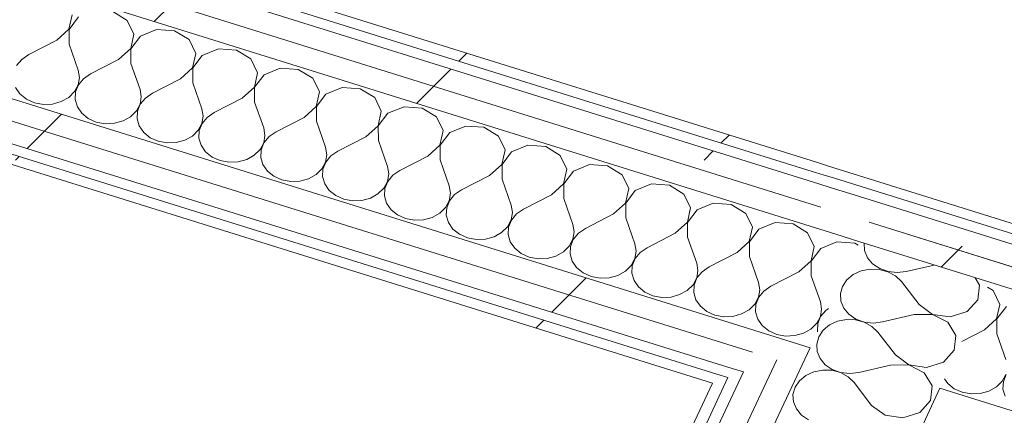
# Model space of a CAD drawing. Header units: millimetres. Extents: x -21126 to 28102, y -1237 to 9397.
# Tile 94 of 102: x -10661 to -10135, y 5379 to 5591. Entities that reach past the tile are written whole.
import ezdxf

# ---------------------------------------------------------------- set-up
doc = ezdxf.new("R2010")
doc.units = ezdxf.units.MM
doc.header["$MEASUREMENT"] = 0
doc.linetypes.add('Wipeout_Contour', pattern=[1000, 0, -1000])
doc.layers.add('Nuevo_08_E_Envans secs', color=7, linetype='Continuous')
doc.layers.add('Nuevo_08_E_Envans secs_Pluma_Nº__1', color=7, linetype='Continuous', lineweight=5)
for name, color, linetype, lineweight, true_color in [('Nuevo_08_E_Envans secs_Pluma_Nº__102', 7, 'Continuous', 5, 0xcccccc), ('Nuevo_08_E_Envans secs_Pluma_Nº__171', 171, 'Continuous', 13, 0xaaaaff), ('Nuevo_08_E_Envans secs_Pluma_Nº__177', 7, 'Continuous', 15, 0xf7e046)]:
    doc.layers.add(name, color=color, linetype=linetype, lineweight=lineweight, true_color=true_color)
pattern_1 = [(45, (0, 0), (-183.848, 183.848), [195, -65]), (45, (7e-14, 183.85), (-183.848, 183.848), [195, -65])]

# ---------------------------------------------------------------- blocks, each defined once
blk = doc.blocks.new('*X44')
at = {"layer": 'Nuevo_08_E_Envans secs_Pluma_Nº__102', "color": 254, "linetype": 'Continuous', "lineweight": 5, "true_color": 0xcccccc}
for p, q in [((-10209.85, 5471.23), (-10209.86, 5471.17)), ((-10209.86, 5471.17), (-10209.62, 5467.2)), ((-10209.62, 5467.2), (-10208.06, 5463.43)), ((-10208.06, 5463.43), (-10205.29, 5460.15)), ((-10205.29, 5460.15), (-10201.53, 5457.61)), ((-10172.36, 5459.52), (-10187.39, 5456.02)), ((-10215.62, 5454.42), (-10219.06, 5451.59)), ((-10211.37, 5456.37), (-10215.62, 5454.42)), ((-10206.62, 5457.3), (-10211.37, 5456.37)), ((-10201.75, 5457.14), (-10206.62, 5457.3)), ((-10197.11, 5455.9), (-10201.75, 5457.14)), ((-10201.53, 5457.61), (-10197.06, 5456.01)), ((-10193.07, 5453.67), (-10197.11, 5455.9)), ((-10197.06, 5456.01), (-10192.23, 5455.47)), ((-10189.92, 5450.63), (-10193.07, 5453.67)), ((-10192.23, 5455.47), (-10187.39, 5456.02)), ((-10221.41, 5448.1), (-10222.51, 5444.22)), ((-10219.06, 5451.59), (-10221.41, 5448.1)), ((-10180.51, 5438.42), (-10189.92, 5450.63)), ((-10148.16, 5448.8), (-10150.56, 5452.71)), ((-10149.02, 5440.94), (-10148.16, 5448.8)), ((-10222.51, 5444.22), (-10222.27, 5440.25)), ((-10222.27, 5440.25), (-10220.71, 5436.48)), ((-10180.51, 5438.42), (-10173.32, 5433.15)), ((-10154.81, 5434.63), (-10149.02, 5440.94)), ((-10220.71, 5436.48), (-10217.94, 5433.2)), ((-10217.94, 5433.2), (-10214.18, 5430.66)), ((-10183.04, 5433.03), (-10200.05, 5429.07)), ((-10173.37, 5433.04), (-10183.04, 5433.03)), ((-10165.14, 5428.9), (-10173.37, 5433.04)), ((-10173.32, 5433.15), (-10163.81, 5431.74)), ((-10163.81, 5431.74), (-10154.81, 5434.63)), ((-10228.27, 5427.47), (-10231.71, 5424.64)), ((-10224.02, 5429.42), (-10228.27, 5427.47)), ((-10219.28, 5430.35), (-10224.02, 5429.42)), ((-10214.4, 5430.19), (-10219.28, 5430.35)), ((-10209.77, 5428.95), (-10214.4, 5430.19)), ((-10214.18, 5430.66), (-10209.71, 5429.06)), ((-10205.72, 5426.72), (-10209.77, 5428.95)), ((-10209.71, 5429.06), (-10204.88, 5428.52)), ((-10204.88, 5428.52), (-10200.05, 5429.07)), ((-10160.81, 5421.85), (-10165.14, 5428.9)), ((-10231.71, 5424.64), (-10234.07, 5421.15)), ((-10202.58, 5423.68), (-10205.72, 5426.72)), ((-10193.16, 5411.47), (-10202.58, 5423.68)), ((-10161.67, 5413.99), (-10160.81, 5421.85)), ((-10234.07, 5421.15), (-10235.17, 5417.27)), ((-10235.17, 5417.27), (-10234.93, 5413.3)), ((-10234.93, 5413.3), (-10233.36, 5409.53)), ((-10193.16, 5411.47), (-10185.97, 5406.19)), ((-10167.47, 5407.68), (-10161.67, 5413.99)), ((-10233.36, 5409.53), (-10230.59, 5406.25)), ((-10230.59, 5406.25), (-10226.83, 5403.71)), ((-10195.69, 5406.08), (-10212.7, 5402.12)), ((-10186.03, 5406.09), (-10195.69, 5406.08)), ((-10177.8, 5401.95), (-10186.03, 5406.09)), ((-10185.97, 5406.19), (-10176.46, 5404.79)), ((-10176.46, 5404.79), (-10167.47, 5407.68)), ((-10236.67, 5402.47), (-10240.93, 5400.51)), ((-10231.93, 5403.4), (-10236.67, 5402.47)), ((-10227.05, 5403.24), (-10231.93, 5403.4)), ((-10222.42, 5402), (-10227.05, 5403.24)), ((-10226.83, 5403.71), (-10222.37, 5402.11)), ((-10218.37, 5399.77), (-10222.42, 5402)), ((-10222.37, 5402.11), (-10217.53, 5401.56)), ((-10217.53, 5401.56), (-10212.7, 5402.12)), ((-10173.47, 5394.9), (-10177.8, 5401.95)), ((-10244.36, 5397.69), (-10246.72, 5394.2)), ((-10240.93, 5400.51), (-10244.36, 5397.69)), ((-10215.23, 5396.73), (-10218.37, 5399.77)), ((-10205.81, 5384.52), (-10215.23, 5396.73)), ((-10246.72, 5394.2), (-10247.82, 5390.32)), ((-10247.82, 5390.32), (-10247.58, 5386.35)), ((-10174.33, 5387.04), (-10173.47, 5394.9)), ((-10247.58, 5386.35), (-10246.02, 5382.57)), ((-10180.12, 5380.73), (-10174.33, 5387.04)), ((-10246.02, 5382.57), (-10243.25, 5379.3)), ((-10205.81, 5384.52), (-10198.63, 5379.24)), ((-10189.12, 5377.84), (-10180.12, 5380.73)), ((-10243.25, 5379.3), (-10239.49, 5376.76)), ((-10198.63, 5379.24), (-10189.12, 5377.84))]:
    blk.add_line(p, q, dxfattribs=at)
blk = doc.blocks.new('Elem Sección_40_1')
at = {"layer": 'Nuevo_08_E_Envans secs', "lineweight": 0}
blk.add_blockref('*X44', (0, 0), dxfattribs=at)
at = {"color": 254, "linetype": 'Wipeout_Contour', "lineweight": 0, "ltscale": 46492.444971}
blk.add_wipeout([(-10229.4, 5512.56), (-10235.35, 5514.42), (-10237.63, 5509.57), (-10231.68, 5507.71)], dxfattribs=at).dxf.layer = 'Nuevo_08_E_Envans secs'
at = {"color": 254, "linetype": 'Wipeout_Contour', "lineweight": 0, "ltscale": 46426.228562}
blk.add_wipeout([(-10215.13, 5496.98), (-10228.01, 5501), (-10232.95, 5490.49), (-10220.07, 5486.47)], dxfattribs=at).dxf.layer = 'Nuevo_08_E_Envans secs'
at = {"layer": 'Nuevo_08_E_Envans secs_Pluma_Nº__171', "linetype": 'Continuous', "lineweight": 13, "true_color": 0xaaaaff}
h = blk.add_hatch(dxfattribs=at)
h.set_pattern_fill('Panellat_HPL_0001', color=161, style=0, pattern_type=2)
h.set_pattern_definition(pattern_1)
h.paths.add_polyline_path([(-10229.4, 5512.56), (-10235.35, 5514.42), (-10237.63, 5509.57), (-10231.68, 5507.71)])
at = {"layer": 'Nuevo_08_E_Envans secs_Pluma_Nº__177', "linetype": 'Continuous', "lineweight": 15, "true_color": 0xf7e046}
h = blk.add_hatch(dxfattribs=at)
h.set_pattern_fill('Panellat_HPL_0001', color=53, style=0, pattern_type=2)
h.set_pattern_definition(pattern_1)
h.paths.add_polyline_path([(-10215.13, 5496.98), (-10228.01, 5501), (-10232.95, 5490.49), (-10220.07, 5486.47)])
at = {"layer": 'Nuevo_08_E_Envans secs_Pluma_Nº__1', "color": 7, "linetype": 'Continuous', "lineweight": 5}
blk.add_line((-10235.35, 5514.42), (-10229.4, 5512.56), dxfattribs=at)
at = {"color": 254, "linetype": 'Wipeout_Contour', "lineweight": 0, "ltscale": 46751.067579}
blk.add_wipeout([(-10288.49, 5401.23), (-11311.83, 3221.56), (-11305.88, 3219.7), (-10282.55, 5399.37)], dxfattribs=at).dxf.layer = 'Nuevo_08_E_Envans secs'
at = {"layer": 'Nuevo_08_E_Envans secs_Pluma_Nº__171', "linetype": 'Continuous', "lineweight": 13, "true_color": 0xaaaaff}
h = blk.add_hatch(dxfattribs=at)
h.set_pattern_fill('Panellat_HPL_0001', color=161, style=0, pattern_type=2)
h.set_pattern_definition(pattern_1)
h.paths.add_polyline_path([(-10288.49, 5401.23), (-11311.83, 3221.56), (-11305.88, 3219.7), (-10282.55, 5399.37)])
at = {"color": 254, "linetype": 'Wipeout_Contour', "lineweight": 0, "ltscale": 46370.718772}
blk.add_wipeout([(-10207.18, 5482.45), (-10220.07, 5486.47), (-10225, 5475.96), (-10212.12, 5471.94)], dxfattribs=at).dxf.layer = 'Nuevo_08_E_Envans secs'
at = {"layer": 'Nuevo_08_E_Envans secs_Pluma_Nº__177', "linetype": 'Continuous', "lineweight": 15, "true_color": 0xf7e046}
h = blk.add_hatch(dxfattribs=at)
h.set_pattern_fill('Panellat_HPL_0001', color=53, style=0, pattern_type=2)
h.set_pattern_definition(pattern_1)
h.paths.add_polyline_path([(-10207.18, 5482.45), (-10220.07, 5486.47), (-10225, 5475.96), (-10212.12, 5471.94)])
at = {"color": 254, "linetype": 'Wipeout_Contour', "lineweight": 0, "ltscale": 69434.869517}
blk.add_wipeout([(-11212.39, 3171.96), (-11199.51, 3167.94), (-11194.57, 3178.45), (-10161.37, 5379.14), (-10156.44, 5389.65), (-10169.32, 5393.67)], dxfattribs=at).dxf.layer = 'Nuevo_08_E_Envans secs'
at = {"layer": 'Nuevo_08_E_Envans secs_Pluma_Nº__177', "linetype": 'Continuous', "lineweight": 15, "true_color": 0xf7e046}
h = blk.add_hatch(dxfattribs=at)
h.set_pattern_fill('Panellat_HPL_0001', color=53, style=0, pattern_type=2)
h.set_pattern_definition(pattern_1)
h.paths.add_polyline_path([(-11212.39, 3171.96), (-11199.51, 3167.94), (-11194.57, 3178.45), (-10161.37, 5379.14), (-10156.44, 5389.65), (-10169.32, 5393.67)])
at = {"color": 254, "linetype": 'Wipeout_Contour', "lineweight": 0, "ltscale": 58237.809927}
blk.add_wipeout([(-10256.51, 5408.85), (-11294.26, 3198.46), (-11281.38, 3194.44), (-10238.69, 5415.34), (-10251.57, 5419.36)], dxfattribs=at).dxf.layer = 'Nuevo_08_E_Envans secs'
at = {"layer": 'Nuevo_08_E_Envans secs_Pluma_Nº__177', "linetype": 'Continuous', "lineweight": 15, "true_color": 0xf7e046}
h = blk.add_hatch(dxfattribs=at)
h.set_pattern_fill('Panellat_HPL_0001', color=53, style=0, pattern_type=2)
h.set_pattern_definition(pattern_1)
h.paths.add_polyline_path([(-10256.51, 5408.85), (-11294.26, 3198.46), (-11281.38, 3194.44), (-10238.69, 5415.34), (-10251.57, 5419.36)])
at = {"color": 254, "linetype": 'Wipeout_Contour', "lineweight": 0, "ltscale": 46694.262587}
blk.add_wipeout([(-11307.15, 3202.48), (-11294.26, 3198.46), (-10256.51, 5408.85), (-10269.39, 5412.87)], dxfattribs=at).dxf.layer = 'Nuevo_08_E_Envans secs'
at = {"layer": 'Nuevo_08_E_Envans secs_Pluma_Nº__177', "linetype": 'Continuous', "lineweight": 15, "true_color": 0xf7e046}
h = blk.add_hatch(dxfattribs=at)
h.set_pattern_fill('Panellat_HPL_0001', color=53, style=0, pattern_type=2)
h.set_pattern_definition(pattern_1)
h.paths.add_polyline_path([(-11307.15, 3202.48), (-11294.26, 3198.46), (-10256.51, 5408.85), (-10269.39, 5412.87)])
at = {"layer": 'Nuevo_08_E_Envans secs_Pluma_Nº__1', "color": 7, "linetype": 'Continuous', "lineweight": 5}
for p, q in [((-10238.69, 5415.34), (-11281.38, 3194.44)), ((-10256.51, 5408.85), (-11294.26, 3198.46)), ((-10274.32, 5402.36), (-11302.21, 3212.99)), ((-10290.77, 5396.37), (-11309.55, 3226.41)), ((-10282.55, 5399.37), (-11305.88, 3219.7)), ((-10169.32, 5393.67), (-11212.39, 3171.96))]:
    blk.add_line(p, q, dxfattribs=at)
blk = doc.blocks.new('*X46')
at = {"layer": 'Nuevo_08_E_Envans secs_Pluma_Nº__102', "color": 254, "linetype": 'Continuous', "lineweight": 5, "true_color": 0xcccccc}
for p, q in [((-10634.58, 5585.49), (-10632.86, 5593.25)), ((-10629.38, 5592.16), (-10634.45, 5585.45)), ((-10603.37, 5590.27), (-10611.11, 5595)), ((-10599.83, 5582.93), (-10603.37, 5590.27)), ((-10641.05, 5579.63), (-10634.58, 5585.49)), ((-10634.45, 5585.45), (-10634.44, 5577.56)), ((-10587.7, 5585.38), (-10596.34, 5581.84)), ((-10578.07, 5584.68), (-10587.7, 5585.38)), ((-10570.33, 5579.96), (-10578.07, 5584.68)), ((-10641.05, 5579.63), (-10656.02, 5571.94)), ((-10601.55, 5575.17), (-10599.83, 5582.93)), ((-10596.34, 5581.84), (-10601.42, 5575.13)), ((-10566.8, 5572.62), (-10570.33, 5579.96)), ((-10634.44, 5577.56), (-10629.59, 5563.69)), ((-10608.01, 5569.31), (-10601.55, 5575.17)), ((-10601.42, 5575.13), (-10601.41, 5567.25)), ((-10554.67, 5575.06), (-10563.31, 5571.53)), ((-10545.04, 5574.36), (-10554.67, 5575.06)), ((-10537.3, 5569.64), (-10545.04, 5574.36)), ((-10659.75, 5569.37), (-10662.48, 5566.08)), ((-10656.02, 5571.94), (-10659.75, 5569.37)), ((-10608.01, 5569.31), (-10622.99, 5561.62)), ((-10568.52, 5564.86), (-10566.8, 5572.62)), ((-10563.31, 5571.53), (-10568.38, 5564.82)), ((-10533.76, 5562.3), (-10537.3, 5569.64)), ((-10628.91, 5559.74), (-10629.59, 5563.69)), ((-10601.41, 5567.25), (-10596.56, 5553.37)), ((-10574.98, 5558.99), (-10568.52, 5564.86)), ((-10568.38, 5564.82), (-10568.37, 5556.93)), ((-10521.63, 5564.75), (-10530.28, 5561.21)), ((-10512.01, 5564.05), (-10521.63, 5564.75)), ((-10504.27, 5559.32), (-10512.01, 5564.05)), ((-10629.58, 5555.8), (-10628.91, 5559.74)), ((-10626.72, 5559.06), (-10629.45, 5555.76)), ((-10622.99, 5561.62), (-10626.72, 5559.06)), ((-10574.98, 5558.99), (-10589.95, 5551.31)), ((-10535.48, 5554.54), (-10533.76, 5562.3)), ((-10530.28, 5561.21), (-10535.35, 5554.5)), ((-10500.73, 5551.98), (-10504.27, 5559.32)), ((-10663.06, 5554.44), (-10660.67, 5550.98)), ((-10631.55, 5552.16), (-10629.58, 5555.8)), ((-10629.45, 5555.76), (-10630.97, 5551.98)), ((-10595.88, 5549.43), (-10596.56, 5553.37)), ((-10568.37, 5556.93), (-10563.53, 5543.05)), ((-10541.95, 5548.68), (-10535.48, 5554.54)), ((-10535.35, 5554.5), (-10535.34, 5546.61)), ((-10488.6, 5554.43), (-10497.24, 5550.9)), ((-10478.97, 5553.73), (-10488.6, 5554.43)), ((-10471.23, 5549.01), (-10478.97, 5553.73)), ((-10660.67, 5550.98), (-10657.2, 5548.17)), ((-10657.2, 5548.17), (-10652.93, 5546.25)), ((-10638.68, 5546.83), (-10634.66, 5549.09)), ((-10634.66, 5549.09), (-10631.55, 5552.16)), ((-10630.97, 5551.98), (-10631.17, 5548)), ((-10631.17, 5548), (-10630.03, 5544.13)), ((-10596.55, 5545.48), (-10595.88, 5549.43)), ((-10593.69, 5548.74), (-10596.42, 5545.44)), ((-10589.95, 5551.31), (-10593.69, 5548.74)), ((-10541.95, 5548.68), (-10556.92, 5540.99)), ((-10502.45, 5544.22), (-10500.73, 5551.98)), ((-10497.24, 5550.9), (-10502.32, 5544.18)), ((-10467.7, 5541.67), (-10471.23, 5549.01)), ((-10652.93, 5546.25), (-10648.17, 5545.36)), ((-10648.17, 5545.36), (-10643.3, 5545.55)), ((-10643.3, 5545.55), (-10638.68, 5546.83)), ((-10630.03, 5544.13), (-10627.63, 5540.66)), ((-10598.51, 5541.84), (-10596.55, 5545.48)), ((-10596.42, 5545.44), (-10597.94, 5541.66)), ((-10562.85, 5539.11), (-10563.53, 5543.05)), ((-10535.34, 5546.61), (-10530.49, 5532.74)), ((-10508.91, 5538.36), (-10502.45, 5544.22)), ((-10502.32, 5544.18), (-10502.31, 5536.3)), ((-10455.57, 5544.11), (-10464.21, 5540.58)), ((-10445.94, 5543.41), (-10455.57, 5544.11)), ((-10438.2, 5538.69), (-10445.94, 5543.41)), ((-10627.63, 5540.66), (-10624.17, 5537.86)), ((-10624.17, 5537.86), (-10619.9, 5535.94)), ((-10605.64, 5536.51), (-10601.62, 5538.77)), ((-10601.62, 5538.77), (-10598.51, 5541.84)), ((-10597.94, 5541.66), (-10598.14, 5537.68)), ((-10598.14, 5537.68), (-10597, 5533.81)), ((-10563.52, 5535.17), (-10562.85, 5539.11)), ((-10560.65, 5538.43), (-10563.38, 5535.13)), ((-10556.92, 5540.99), (-10560.65, 5538.43)), ((-10508.91, 5538.36), (-10523.89, 5530.67)), ((-10469.42, 5533.91), (-10467.7, 5541.67)), ((-10464.21, 5540.58), (-10469.28, 5533.87)), ((-10434.66, 5531.35), (-10438.2, 5538.69)), ((-10619.9, 5535.94), (-10615.14, 5535.04)), ((-10615.14, 5535.04), (-10610.27, 5535.24)), ((-10610.27, 5535.24), (-10605.64, 5536.51)), ((-10597, 5533.81), (-10594.6, 5530.34)), ((-10565.48, 5531.52), (-10563.52, 5535.17)), ((-10563.38, 5535.13), (-10564.91, 5531.34)), ((-10529.82, 5528.79), (-10530.49, 5532.74)), ((-10502.31, 5536.3), (-10497.46, 5522.42)), ((-10475.88, 5528.04), (-10469.42, 5533.91)), ((-10469.28, 5533.87), (-10469.27, 5525.98)), ((-10422.53, 5533.8), (-10431.18, 5530.26)), ((-10412.91, 5533.1), (-10422.53, 5533.8)), ((-10405.17, 5528.37), (-10412.91, 5533.1)), ((-10594.6, 5530.34), (-10591.13, 5527.54)), ((-10591.13, 5527.54), (-10586.86, 5525.62)), ((-10572.61, 5526.2), (-10568.59, 5528.45)), ((-10568.59, 5528.45), (-10565.48, 5531.52)), ((-10564.91, 5531.34), (-10565.1, 5527.37)), ((-10565.1, 5527.37), (-10563.96, 5523.5)), ((-10530.48, 5524.85), (-10529.82, 5528.79)), ((-10527.62, 5528.11), (-10530.35, 5524.81)), ((-10523.89, 5530.67), (-10527.62, 5528.11)), ((-10475.88, 5528.04), (-10490.85, 5520.36)), ((-10436.38, 5523.59), (-10434.66, 5531.35)), ((-10431.18, 5530.26), (-10436.25, 5523.55)), ((-10401.63, 5521.03), (-10405.17, 5528.37)), ((-10586.86, 5525.62), (-10582.11, 5524.72)), ((-10582.11, 5524.72), (-10577.23, 5524.92)), ((-10577.23, 5524.92), (-10572.61, 5526.2)), ((-10563.96, 5523.5), (-10561.57, 5520.03)), ((-10532.45, 5521.21), (-10530.48, 5524.85)), ((-10530.35, 5524.81), (-10531.87, 5521.03)), ((-10496.78, 5518.48), (-10497.46, 5522.42)), ((-10469.27, 5525.98), (-10464.43, 5512.1)), ((-10442.85, 5517.73), (-10436.38, 5523.59)), ((-10436.25, 5523.55), (-10436.24, 5515.66)), ((-10389.5, 5523.48), (-10398.14, 5519.95)), ((-10379.87, 5522.78), (-10389.5, 5523.48)), ((-10372.13, 5518.06), (-10379.87, 5522.78)), ((-10561.57, 5520.03), (-10558.1, 5517.23)), ((-10558.1, 5517.23), (-10553.83, 5515.3)), ((-10539.58, 5515.88), (-10535.56, 5518.14)), ((-10535.56, 5518.14), (-10532.45, 5521.21)), ((-10531.87, 5521.03), (-10532.07, 5517.05)), ((-10532.07, 5517.05), (-10530.93, 5513.18)), ((-10497.45, 5514.53), (-10496.78, 5518.48)), ((-10494.59, 5517.79), (-10497.32, 5514.49)), ((-10490.85, 5520.36), (-10494.59, 5517.79)), ((-10442.85, 5517.73), (-10457.82, 5510.04)), ((-10403.35, 5513.27), (-10401.63, 5521.03)), ((-10398.14, 5519.95), (-10403.22, 5513.23)), ((-10368.6, 5510.72), (-10372.13, 5518.06)), ((-10553.83, 5515.3), (-10549.07, 5514.41)), ((-10549.07, 5514.41), (-10544.2, 5514.6)), ((-10544.2, 5514.6), (-10539.58, 5515.88)), ((-10530.93, 5513.18), (-10528.53, 5509.71)), ((-10499.41, 5510.89), (-10497.45, 5514.53)), ((-10497.32, 5514.49), (-10498.84, 5510.71)), ((-10463.75, 5508.16), (-10464.43, 5512.1)), ((-10436.24, 5515.66), (-10431.39, 5501.79)), ((-10409.82, 5507.41), (-10403.35, 5513.27)), ((-10403.22, 5513.23), (-10403.21, 5505.35)), ((-10356.47, 5513.16), (-10365.11, 5509.63)), ((-10346.84, 5512.46), (-10356.47, 5513.16)), ((-10339.1, 5507.74), (-10346.84, 5512.46)), ((-10528.53, 5509.71), (-10525.07, 5506.91)), ((-10525.07, 5506.91), (-10520.8, 5504.99)), ((-10506.54, 5505.56), (-10502.53, 5507.82)), ((-10502.53, 5507.82), (-10499.41, 5510.89)), ((-10498.84, 5510.71), (-10499.04, 5506.73)), ((-10499.04, 5506.73), (-10497.9, 5502.86)), ((-10464.42, 5504.22), (-10463.75, 5508.16)), ((-10461.55, 5507.48), (-10464.28, 5504.18)), ((-10457.82, 5510.04), (-10461.55, 5507.48)), ((-10409.82, 5507.41), (-10424.79, 5499.72)), ((-10370.32, 5502.96), (-10368.6, 5510.72)), ((-10365.11, 5509.63), (-10370.18, 5502.92)), ((-10335.56, 5500.4), (-10339.1, 5507.74)), ((-10520.8, 5504.99), (-10516.04, 5504.09)), ((-10516.04, 5504.09), (-10511.17, 5504.29)), ((-10511.17, 5504.29), (-10506.54, 5505.56)), ((-10497.9, 5502.86), (-10495.5, 5499.39)), ((-10469.49, 5497.51), (-10466.38, 5500.57)), ((-10466.38, 5500.57), (-10464.42, 5504.22)), ((-10464.28, 5504.18), (-10465.81, 5500.39)), ((-10430.72, 5497.85), (-10431.39, 5501.79)), ((-10403.21, 5505.35), (-10398.36, 5491.47)), ((-10376.78, 5497.09), (-10370.32, 5502.96)), ((-10370.18, 5502.92), (-10370.18, 5495.03)), ((-10323.43, 5502.85), (-10332.08, 5499.31)), ((-10313.81, 5502.15), (-10323.43, 5502.85)), ((-10306.07, 5497.42), (-10313.81, 5502.15)), ((-10495.5, 5499.39), (-10492.03, 5496.59)), ((-10492.03, 5496.59), (-10487.76, 5494.67)), ((-10478.13, 5493.97), (-10473.51, 5495.25)), ((-10473.51, 5495.25), (-10469.49, 5497.51)), ((-10465.81, 5500.39), (-10466, 5496.42)), ((-10466, 5496.42), (-10464.86, 5492.55)), ((-10431.38, 5493.9), (-10430.72, 5497.85)), ((-10428.52, 5497.16), (-10431.25, 5493.86)), ((-10424.79, 5499.72), (-10428.52, 5497.16)), ((-10376.78, 5497.09), (-10391.75, 5489.41)), ((-10337.28, 5492.64), (-10335.56, 5500.4)), ((-10332.08, 5499.31), (-10337.15, 5492.6)), ((-10302.53, 5490.09), (-10306.07, 5497.42)), ((-10487.76, 5494.67), (-10483.01, 5493.77)), ((-10483.01, 5493.77), (-10478.13, 5493.97)), ((-10464.86, 5492.55), (-10462.47, 5489.08)), ((-10436.46, 5487.19), (-10433.35, 5490.26)), ((-10433.35, 5490.26), (-10431.38, 5493.9)), ((-10432.77, 5490.08), (-10432.97, 5486.1)), ((-10431.25, 5493.86), (-10432.77, 5490.08)), ((-10397.68, 5487.53), (-10398.36, 5491.47)), ((-10370.18, 5495.03), (-10365.33, 5481.16)), ((-10343.75, 5486.78), (-10337.28, 5492.64)), ((-10337.15, 5492.6), (-10337.14, 5484.71)), ((-10304.25, 5482.33), (-10302.53, 5490.09)), ((-10290.4, 5492.53), (-10299.04, 5489)), ((-10280.77, 5491.83), (-10290.4, 5492.53)), ((-10273.03, 5487.11), (-10280.77, 5491.83)), ((-10462.47, 5489.08), (-10459, 5486.28)), ((-10459, 5486.28), (-10454.73, 5484.35)), ((-10445.1, 5483.65), (-10440.48, 5484.93)), ((-10440.48, 5484.93), (-10436.46, 5487.19)), ((-10432.97, 5486.1), (-10431.83, 5482.23)), ((-10398.35, 5483.59), (-10397.68, 5487.53)), ((-10395.49, 5486.84), (-10398.22, 5483.54)), ((-10391.75, 5489.41), (-10395.49, 5486.84)), ((-10343.75, 5486.78), (-10358.72, 5479.09)), ((-10337.14, 5484.71), (-10332.29, 5470.84)), ((-10299.04, 5489), (-10304.12, 5482.28)), ((-10269.5, 5479.77), (-10273.03, 5487.11)), ((-10454.73, 5484.35), (-10449.97, 5483.46)), ((-10449.97, 5483.46), (-10445.1, 5483.65)), ((-10431.83, 5482.23), (-10429.43, 5478.76)), ((-10403.43, 5476.87), (-10400.32, 5479.94)), ((-10400.32, 5479.94), (-10398.35, 5483.59)), ((-10399.74, 5479.76), (-10399.94, 5475.78)), ((-10398.22, 5483.54), (-10399.74, 5479.76)), ((-10364.65, 5477.21), (-10365.33, 5481.16)), ((-10310.72, 5476.46), (-10304.25, 5482.33)), ((-10304.12, 5482.28), (-10304.11, 5474.4)), ((-10271.22, 5472.01), (-10269.5, 5479.77)), ((-10257.37, 5482.21), (-10266.01, 5478.68)), ((-10247.74, 5481.52), (-10257.37, 5482.21)), ((-10240, 5476.79), (-10247.74, 5481.52)), ((-10429.43, 5478.76), (-10425.97, 5475.96)), ((-10425.97, 5475.96), (-10421.7, 5474.04)), ((-10412.07, 5473.34), (-10407.44, 5474.61)), ((-10407.44, 5474.61), (-10403.43, 5476.87)), ((-10399.94, 5475.78), (-10398.8, 5471.91)), ((-10365.32, 5473.27), (-10364.65, 5477.21)), ((-10362.45, 5476.53), (-10365.18, 5473.23)), ((-10358.72, 5479.09), (-10362.45, 5476.53)), ((-10310.72, 5476.46), (-10325.69, 5468.78)), ((-10304.11, 5474.4), (-10299.26, 5460.52)), ((-10266.01, 5478.68), (-10271.08, 5471.97)), ((-10236.46, 5469.45), (-10240, 5476.79)), ((-10421.7, 5474.04), (-10416.94, 5473.14)), ((-10416.94, 5473.14), (-10412.07, 5473.34)), ((-10398.8, 5471.91), (-10396.4, 5468.45)), ((-10370.39, 5466.56), (-10367.28, 5469.62)), ((-10367.28, 5469.62), (-10365.32, 5473.27)), ((-10366.71, 5469.44), (-10366.9, 5465.47)), ((-10365.18, 5473.23), (-10366.71, 5469.44)), ((-10331.62, 5466.9), (-10332.29, 5470.84)), ((-10277.68, 5466.14), (-10271.22, 5472.01)), ((-10271.08, 5471.97), (-10271.08, 5464.08)), ((-10238.18, 5461.69), (-10236.46, 5469.45)), ((-10224.33, 5471.9), (-10232.98, 5468.36)), ((-10214.71, 5471.2), (-10224.33, 5471.9)), ((-10212.96, 5470.13), (-10214.71, 5471.2)), ((-10396.4, 5468.45), (-10392.94, 5465.64)), ((-10392.94, 5465.64), (-10388.66, 5463.72)), ((-10388.66, 5463.72), (-10383.91, 5462.82)), ((-10379.03, 5463.02), (-10374.41, 5464.3)), ((-10374.41, 5464.3), (-10370.39, 5466.56)), ((-10366.9, 5465.47), (-10365.76, 5461.6)), ((-10332.28, 5462.95), (-10331.62, 5466.9)), ((-10329.42, 5466.21), (-10332.15, 5462.91)), ((-10325.69, 5468.78), (-10329.42, 5466.21)), ((-10277.68, 5466.14), (-10292.65, 5458.46)), ((-10271.08, 5464.08), (-10266.23, 5450.21)), ((-10232.98, 5468.36), (-10238.05, 5461.65)), ((-10383.91, 5462.82), (-10379.03, 5463.02)), ((-10365.76, 5461.6), (-10363.37, 5458.13)), ((-10337.36, 5456.24), (-10334.25, 5459.31)), ((-10334.25, 5459.31), (-10332.28, 5462.95)), ((-10333.67, 5459.13), (-10333.87, 5455.15)), ((-10332.15, 5462.91), (-10333.67, 5459.13)), ((-10298.58, 5456.58), (-10299.26, 5460.52)), ((-10292.65, 5458.46), (-10296.39, 5455.89)), ((-10244.65, 5455.83), (-10238.18, 5461.69)), ((-10238.05, 5461.65), (-10238.04, 5453.76)), ((-10363.37, 5458.13), (-10359.9, 5455.33)), ((-10359.9, 5455.33), (-10355.63, 5453.4)), ((-10355.63, 5453.4), (-10350.88, 5452.51)), ((-10346, 5452.71), (-10341.38, 5453.98)), ((-10341.38, 5453.98), (-10337.36, 5456.24)), ((-10333.87, 5455.15), (-10332.73, 5451.28)), ((-10299.25, 5452.64), (-10298.58, 5456.58)), ((-10296.39, 5455.89), (-10299.12, 5452.59)), ((-10244.65, 5455.83), (-10259.62, 5448.14)), ((-10238.04, 5453.76), (-10233.19, 5439.89)), ((-10350.88, 5452.51), (-10346, 5452.71)), ((-10332.73, 5451.28), (-10330.33, 5447.81)), ((-10304.33, 5445.92), (-10301.22, 5448.99)), ((-10301.22, 5448.99), (-10299.25, 5452.64)), ((-10300.64, 5448.81), (-10300.84, 5444.83)), ((-10299.12, 5452.59), (-10300.64, 5448.81)), ((-10265.55, 5446.26), (-10266.23, 5450.21)), ((-10259.62, 5448.14), (-10263.35, 5445.58)), ((-10330.33, 5447.81), (-10326.87, 5445.01)), ((-10326.87, 5445.01), (-10322.6, 5443.09)), ((-10322.6, 5443.09), (-10317.84, 5442.19)), ((-10312.97, 5442.39), (-10308.35, 5443.67)), ((-10308.35, 5443.67), (-10304.33, 5445.92)), ((-10300.84, 5444.83), (-10299.7, 5440.96)), ((-10266.22, 5442.32), (-10265.55, 5446.26)), ((-10263.35, 5445.58), (-10266.08, 5442.28)), ((-10317.84, 5442.19), (-10312.97, 5442.39)), ((-10299.7, 5440.96), (-10297.3, 5437.5)), ((-10297.3, 5437.5), (-10293.84, 5434.69)), ((-10271.29, 5435.61), (-10268.18, 5438.68)), ((-10268.18, 5438.68), (-10266.22, 5442.32)), ((-10267.61, 5438.5), (-10267.81, 5434.52)), ((-10266.08, 5442.28), (-10267.61, 5438.5)), ((-10232.52, 5435.95), (-10233.19, 5439.89)), ((-10293.84, 5434.69), (-10289.56, 5432.77)), ((-10289.56, 5432.77), (-10284.81, 5431.87)), ((-10279.93, 5432.07), (-10275.31, 5433.35)), ((-10275.31, 5433.35), (-10271.29, 5435.61)), ((-10267.81, 5434.52), (-10266.66, 5430.65)), ((-10233.18, 5432), (-10232.52, 5435.95)), ((-10230.32, 5435.26), (-10233.05, 5431.96)), ((-10228.87, 5436.26), (-10230.32, 5435.26)), ((-10284.81, 5431.87), (-10279.93, 5432.07)), ((-10266.66, 5430.65), (-10264.27, 5427.18)), ((-10264.27, 5427.18), (-10260.8, 5424.38)), ((-10238.26, 5425.29), (-10235.15, 5428.36)), ((-10235.15, 5428.36), (-10233.18, 5432)), ((-10234.57, 5428.18), (-10234.77, 5424.2)), ((-10233.05, 5431.96), (-10234.57, 5428.18)), ((-10260.8, 5424.38), (-10256.53, 5422.46)), ((-10256.53, 5422.46), (-10251.78, 5421.56)), ((-10251.78, 5421.56), (-10246.9, 5421.76)), ((-10246.9, 5421.76), (-10242.28, 5423.03)), ((-10242.28, 5423.03), (-10238.26, 5425.29)), ((-10234.77, 5424.2), (-10234.68, 5423.88))]:
    blk.add_line(p, q, dxfattribs=at)
blk = doc.blocks.new('Elem Sección_41_1')
at = {"layer": 'Nuevo_08_E_Envans secs', "lineweight": 0}
blk.add_blockref('*X46', (0, 0), dxfattribs=at)
at = {"color": 254, "linetype": 'Wipeout_Contour', "lineweight": 0, "ltscale": 48148.539114}
blk.add_wipeout([(-10288.49, 5401.23), (-11097.15, 5653.77), (-11099.42, 5648.92), (-10290.77, 5396.37)], dxfattribs=at).dxf.layer = 'Nuevo_08_E_Envans secs'
at = {"layer": 'Nuevo_08_E_Envans secs_Pluma_Nº__171', "linetype": 'Continuous', "lineweight": 13, "true_color": 0xaaaaff}
h = blk.add_hatch(dxfattribs=at)
h.set_pattern_fill('Panellat_HPL_0001', color=161, style=0, pattern_type=2)
h.set_pattern_definition(pattern_1)
h.paths.add_polyline_path([(-10288.49, 5401.23), (-11097.15, 5653.77), (-11099.42, 5648.92), (-10290.77, 5396.37)])
at = {"color": 254, "linetype": 'Wipeout_Contour', "lineweight": 0, "ltscale": 48126.18211}
blk.add_wipeout([(-11094.87, 5658.62), (-10274.32, 5402.36), (-10269.39, 5412.87), (-11089.93, 5669.13)], dxfattribs=at).dxf.layer = 'Nuevo_08_E_Envans secs'
at = {"layer": 'Nuevo_08_E_Envans secs_Pluma_Nº__177', "linetype": 'Continuous', "lineweight": 15, "true_color": 0xf7e046}
h = blk.add_hatch(dxfattribs=at)
h.set_pattern_fill('Panellat_HPL_0001', color=53, style=0, pattern_type=2)
h.set_pattern_definition(pattern_1)
h.paths.add_polyline_path([(-11094.87, 5658.62), (-10274.32, 5402.36), (-10269.39, 5412.87), (-11089.93, 5669.13)])
at = {"color": 254, "linetype": 'Wipeout_Contour', "lineweight": 0, "ltscale": 59710.287462}
blk.add_wipeout([(-11089.93, 5669.13), (-10269.39, 5412.87), (-10256.51, 5408.85), (-10251.57, 5419.36), (-11085, 5679.65)], dxfattribs=at).dxf.layer = 'Nuevo_08_E_Envans secs'
at = {"layer": 'Nuevo_08_E_Envans secs_Pluma_Nº__177', "linetype": 'Continuous', "lineweight": 15, "true_color": 0xf7e046}
h = blk.add_hatch(dxfattribs=at)
h.set_pattern_fill('Panellat_HPL_0001', color=53, style=0, pattern_type=2)
h.set_pattern_definition(pattern_1)
h.paths.add_polyline_path([(-11089.93, 5669.13), (-10269.39, 5412.87), (-10256.51, 5408.85), (-10251.57, 5419.36), (-11085, 5679.65)])
at = {"color": 254, "linetype": 'Wipeout_Contour', "lineweight": 0, "ltscale": 59727.487766}
blk.add_wipeout([(-11053.49, 5746.75), (-11058.43, 5736.24), (-10225, 5475.96), (-10220.07, 5486.47), (-10232.95, 5490.49)], dxfattribs=at).dxf.layer = 'Nuevo_08_E_Envans secs'
at = {"layer": 'Nuevo_08_E_Envans secs_Pluma_Nº__177', "linetype": 'Continuous', "lineweight": 15, "true_color": 0xf7e046}
h = blk.add_hatch(dxfattribs=at)
h.set_pattern_fill('Panellat_HPL_0001', color=53, style=0, pattern_type=2)
h.set_pattern_definition(pattern_1)
h.paths.add_polyline_path([(-11053.49, 5746.75), (-11058.43, 5736.24), (-10225, 5475.96), (-10220.07, 5486.47), (-10232.95, 5490.49)])
at = {"color": 254, "linetype": 'Wipeout_Contour', "lineweight": 0, "ltscale": 48143.0953}
blk.add_wipeout([(-11048.56, 5757.26), (-11053.49, 5746.75), (-10232.95, 5490.49), (-10228.01, 5501)], dxfattribs=at).dxf.layer = 'Nuevo_08_E_Envans secs'
at = {"layer": 'Nuevo_08_E_Envans secs_Pluma_Nº__177', "linetype": 'Continuous', "lineweight": 15, "true_color": 0xf7e046}
h = blk.add_hatch(dxfattribs=at)
h.set_pattern_fill('Panellat_HPL_0001', color=53, style=0, pattern_type=2)
h.set_pattern_definition(pattern_1)
h.paths.add_polyline_path([(-11048.56, 5757.26), (-11053.49, 5746.75), (-10232.95, 5490.49), (-10228.01, 5501)])
at = {"color": 254, "linetype": 'Wipeout_Contour', "lineweight": 0, "ltscale": 48170.212822}
blk.add_wipeout([(-10235.35, 5514.42), (-11044, 5766.97), (-11046.28, 5762.12), (-10237.63, 5509.57)], dxfattribs=at).dxf.layer = 'Nuevo_08_E_Envans secs'
at = {"layer": 'Nuevo_08_E_Envans secs_Pluma_Nº__171', "linetype": 'Continuous', "lineweight": 13, "true_color": 0xaaaaff}
h = blk.add_hatch(dxfattribs=at)
h.set_pattern_fill('Panellat_HPL_0001', color=161, style=0, pattern_type=2)
h.set_pattern_definition(pattern_1)
h.paths.add_polyline_path([(-10235.35, 5514.42), (-11044, 5766.97), (-11046.28, 5762.12), (-10237.63, 5509.57)])
at = {"layer": 'Nuevo_08_E_Envans secs_Pluma_Nº__1', "color": 7, "linetype": 'Continuous', "lineweight": 5}
for p, q in [((-11044, 5766.97), (-10235.35, 5514.42)), ((-11053.49, 5746.75), (-10232.95, 5490.49)), ((-11089.93, 5669.13), (-10269.39, 5412.87)), ((-11099.42, 5648.92), (-10290.77, 5396.37))]:
    blk.add_line(p, q, dxfattribs=at)
at = {"layer": 'Nuevo_08_E_Envans secs_Pluma_Nº__1', "color": 7, "linetype": 'Continuous', "lineweight": 5, "flags": 128}
for points in [[(-11046.28, 5762.12), (-10237.63, 5509.57), (-10231.68, 5507.71)], [(-11048.56, 5757.26), (-10233.96, 5502.86), (-10228.01, 5501)], [(-11058.43, 5736.24), (-10225, 5475.96), (-10212.12, 5471.94)], [(-11085, 5679.65), (-10251.57, 5419.36), (-10238.69, 5415.34)], [(-11094.87, 5658.62), (-10280.27, 5404.22), (-10274.32, 5402.36)], [(-11097.15, 5653.77), (-10288.49, 5401.23), (-10282.55, 5399.37)]]:
    blk.add_lwpolyline(points, dxfattribs=at)
blk = doc.blocks.new('*X90')
at = {"layer": 'Nuevo_08_E_Envans secs_Pluma_Nº__102', "color": 254, "linetype": 'Continuous', "lineweight": 5, "true_color": 0xcccccc}
for p, q in [((-10140.9, 5445.84), (-10143.95, 5447.7)), ((-10137.36, 5438.5), (-10140.9, 5445.84)), ((-10139.09, 5430.74), (-10137.36, 5438.5)), ((-10133.88, 5437.41), (-10138.95, 5430.7)), ((-10145.55, 5424.88), (-10139.09, 5430.74)), ((-10138.95, 5430.7), (-10138.94, 5422.82)), ((-10145.55, 5424.88), (-10157.56, 5418.71)), ((-10138.94, 5422.82), (-10134.09, 5408.94)), ((-10136.05, 5397.41), (-10134.09, 5401.05)), ((-10133.95, 5401.01), (-10135.47, 5397.23)), ((-10166.93, 5398.77), (-10165.17, 5396.23)), ((-10165.17, 5396.23), (-10161.7, 5393.43)), ((-10139.16, 5394.34), (-10136.05, 5397.41)), ((-10135.47, 5397.23), (-10135.67, 5393.25)), ((-10161.7, 5393.43), (-10157.43, 5391.51)), ((-10157.43, 5391.51), (-10152.68, 5390.61)), ((-10152.68, 5390.61), (-10147.8, 5390.81)), ((-10147.8, 5390.81), (-10143.18, 5392.08)), ((-10143.18, 5392.08), (-10139.16, 5394.34)), ((-10135.67, 5393.25), (-10134.53, 5389.38))]:
    blk.add_line(p, q, dxfattribs=at)
blk = doc.blocks.new('Elem Sección_72_1')
at = {"layer": 'Nuevo_08_E_Envans secs', "lineweight": 0}
blk.add_blockref('*X90', (0, 0), dxfattribs=at)
at = {"color": 254, "linetype": 'Wipeout_Contour', "lineweight": 0, "ltscale": 44062.019422}
blk.add_wipeout([(-9051.25, 5144.62), (-10229.4, 5512.56), (-10231.68, 5507.71), (-9053.53, 5139.77)], dxfattribs=at).dxf.layer = 'Nuevo_08_E_Envans secs'
at = {"layer": 'Nuevo_08_E_Envans secs_Pluma_Nº__171', "linetype": 'Continuous', "lineweight": 13, "true_color": 0xaaaaff}
h = blk.add_hatch(dxfattribs=at)
h.set_pattern_fill('Panellat_HPL_0001', color=161, style=0, pattern_type=2)
h.set_pattern_definition(pattern_1)
h.paths.add_polyline_path([(-9051.25, 5144.62), (-10229.4, 5512.56), (-10231.68, 5507.71), (-9053.53, 5139.77)])
at = {"color": 254, "linetype": 'Wipeout_Contour', "lineweight": 0, "ltscale": 55286.480115}
blk.add_wipeout([(-10161.37, 5379.14), (-10148.49, 5375.12), (-9097.19, 5046.79), (-9092.25, 5057.3), (-10156.44, 5389.65)], dxfattribs=at).dxf.layer = 'Nuevo_08_E_Envans secs'
at = {"layer": 'Nuevo_08_E_Envans secs_Pluma_Nº__177', "linetype": 'Continuous', "lineweight": 15, "true_color": 0xf7e046}
h = blk.add_hatch(dxfattribs=at)
h.set_pattern_fill('Panellat_HPL_0001', color=53, style=0, pattern_type=2)
h.set_pattern_definition(pattern_1)
h.paths.add_polyline_path([(-10161.37, 5379.14), (-10148.49, 5375.12), (-9097.19, 5046.79), (-9092.25, 5057.3), (-10156.44, 5389.65)])
at = {"color": 254, "linetype": 'Wipeout_Contour', "lineweight": 0, "ltscale": 55504.312154}
blk.add_wipeout([(-10207.18, 5482.45), (-10212.12, 5471.94), (-10142.75, 5450.27), (-9065.68, 5113.9), (-9060.74, 5124.41)], dxfattribs=at).dxf.layer = 'Nuevo_08_E_Envans secs'
at = {"layer": 'Nuevo_08_E_Envans secs_Pluma_Nº__177', "linetype": 'Continuous', "lineweight": 15, "true_color": 0xf7e046}
h = blk.add_hatch(dxfattribs=at)
h.set_pattern_fill('Panellat_HPL_0001', color=53, style=0, pattern_type=2)
h.set_pattern_definition(pattern_1)
h.paths.add_polyline_path([(-10207.18, 5482.45), (-10212.12, 5471.94), (-10142.75, 5450.27), (-9065.68, 5113.9), (-9060.74, 5124.41)])
at = {"color": 254, "linetype": 'Wipeout_Contour', "lineweight": 0, "ltscale": 55605.797156}
blk.add_wipeout([(-9060.74, 5124.41), (-9055.81, 5134.92), (-10215.13, 5496.98), (-10220.07, 5486.47), (-10207.18, 5482.45)], dxfattribs=at).dxf.layer = 'Nuevo_08_E_Envans secs'
at = {"layer": 'Nuevo_08_E_Envans secs_Pluma_Nº__177', "linetype": 'Continuous', "lineweight": 15, "true_color": 0xf7e046}
h = blk.add_hatch(dxfattribs=at)
h.set_pattern_fill('Panellat_HPL_0001', color=53, style=0, pattern_type=2)
h.set_pattern_definition(pattern_1)
h.paths.add_polyline_path([(-9060.74, 5124.41), (-9055.81, 5134.92), (-10215.13, 5496.98), (-10220.07, 5486.47), (-10207.18, 5482.45)])
at = {"layer": 'Nuevo_08_E_Envans secs_Pluma_Nº__1', "color": 7, "linetype": 'Continuous', "lineweight": 5}
for p, q in [((-10229.4, 5512.56), (-9051.25, 5144.62)), ((-10207.18, 5482.45), (-9060.74, 5124.41))]:
    blk.add_line(p, q, dxfattribs=at)
at = {"layer": 'Nuevo_08_E_Envans secs_Pluma_Nº__1', "color": 7, "linetype": 'Continuous', "lineweight": 5, "flags": 128}
for points in [[(-10231.68, 5507.71), (-10225.74, 5505.86), (-9053.53, 5139.77)], [(-10228.01, 5501), (-10215.13, 5496.98), (-9055.81, 5134.92)], [(-10212.12, 5471.94), (-10142.75, 5450.27), (-9065.68, 5113.9)], [(-10169.32, 5393.67), (-10156.44, 5389.65), (-9092.25, 5057.3)]]:
    blk.add_lwpolyline(points, dxfattribs=at)

msp = doc.modelspace()

# ---------------------------------------------------------------- block references
at = {"layer": 'Nuevo_08_E_Envans secs', "lineweight": 0}
msp.add_blockref('Elem Sección_40_1', (0, 0), dxfattribs=at)

# ---------------------------------------------------------------- next in the draw order: block references
msp.add_blockref('Elem Sección_41_1', (0, 0), dxfattribs=at)

# ---------------------------------------------------------------- next in the draw order: block references
msp.add_blockref('Elem Sección_72_1', (0, 0), dxfattribs=at)

doc.saveas('drawing.dxf')
